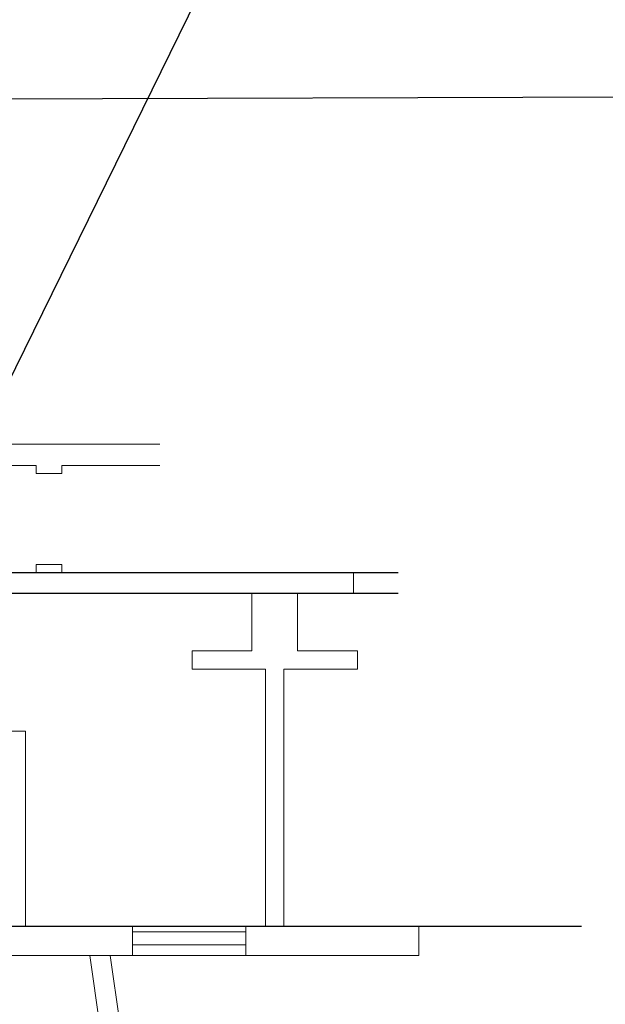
# Model space of a CAD drawing. Header units: millimetres. Extents: x -21704 to 5331, y -5040 to 4960.
# Tile 10 of 10: x 493 to 1285, y -584 to 748. Entities that reach past the tile are written whole.
import ezdxf

# ---------------------------------------------------------------- set-up
doc = ezdxf.new("R2010")
doc.units = ezdxf.units.MM
doc.header["$LTSCALE"] = 0.2
doc.header["$MEASUREMENT"] = 0
for name, color, linetype in [('_podkład', 7, 'Continuous'), ('_Xref-mapa', 7, 'Continuous'), ('A-okno', 1, 'Continuous'), ('A-widok', 41, 'Continuous'), ('A-ściany', 140, 'Continuous'), ('C00-00-00', 7, 'Continuous')]:
    doc.layers.add(name, color=color, linetype=linetype)
doc.layers.add('_pomoc', color=15, linetype='Continuous', plot=False)
picture_1 = doc.add_image_def('image1.jpg', size_in_pixel=(4962, 3506))

msp = doc.modelspace()

# ---------------------------------------------------------------- linework, layer by layer
at = {"color": 1}
msp.add_circle((331.463, -39.603), 5000, dxfattribs=at)
at = {"layer": '_pomoc'}
for p, q in [((110.076, 0), (1004.517, 0)), ((110.076, -28), (1004.517, -28)), ((-107.423, -478.607), (1252.808, -478.607))]:
    msp.add_line(p, q, dxfattribs=at)
at = {"layer": '_Xref-mapa', "color": 1}
msp.add_line((331.463, -39.603), (2480.963, 4336.007), dxfattribs=at)
at = {"layer": 'A-okno', "lineweight": 0}
msp.add_lwpolyline([(645.423, -504.008), (798.69, -504.008)], dxfattribs=at)
at = {"layer": 'A-widok', "lineweight": 0}
for points in [[(645.423, -478.607), (798.69, -478.607)], [(645.423, -518.607), (798.742, -518.606)]]:
    msp.add_lwpolyline(points, dxfattribs=at)
at = {"layer": 'A-ściany', "lineweight": 0}
for points in [[(682.183, 173.5), (428.217, 173.5)], [(428.217, 145), (515.038, 145), (515.038, 134), (549.531, 134), (549.531, 145), (682.183, 145)], [(360.485, 0), (515.038, 0), (515.038, 11), (549.531, 11), (549.531, 0), (944.099, 0), (944.099, -28), (868.538, -28), (868.538, -106.053), (949.599, -106.053), (949.599, -131.031), (850.129, -131.031), (850.129, -478.607), (1032.794, -478.607), (1032.794, -518.607), (798.69, -518.607), (798.69, -478.607), (825.347, -478.607), (825.347, -131.031), (725.844, -131.031), (725.844, -106.053), (806.939, -106.053), (806.939, -28)], [(500.405, -478.607), (500.405, -214.859), (400.489, -214.859), (400.489, -28), (806.939, -28)], [(500.405, -478.607), (645.423, -478.607), (645.423, -518.607), (136.772, -518.607)], [(615.093, -518.607), (628.133, -609.741), (600.97, -613.578), (587.422, -518.607)]]:
    msp.add_lwpolyline(points, dxfattribs=at)
at = {"layer": 'C00-00-00', "lineweight": 0}
msp.add_lwpolyline([(645.423, -486.229), (798.69, -486.229)], dxfattribs=at)

# ---------------------------------------------------------------- pictures from other files: only their frames are drawn
at = {"layer": '_podkład', "color": 1}
image = msp.add_image(picture_1, insert=(-249.283, -2329.876), size_in_units=(4201.16, 2968.413), rotation=0.189585, dxfattribs=at)
image.dxf.flags = 6

doc.saveas('drawing.dxf')
